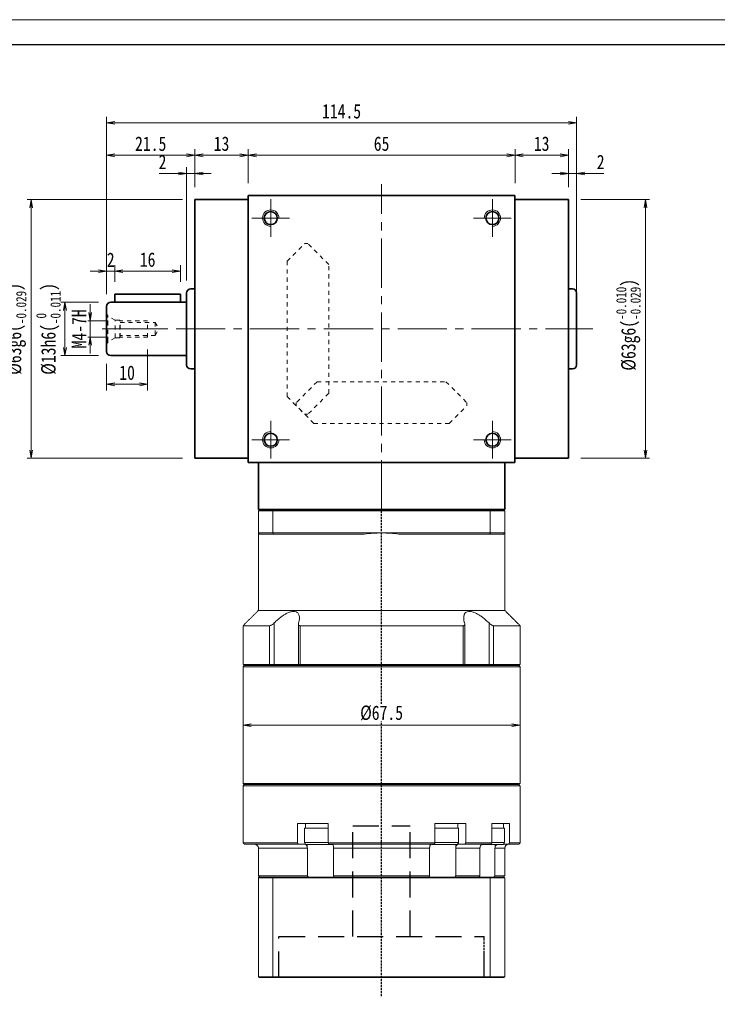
# Model space of a CAD drawing. Header units: millimetres. Extents: x -28 to 487, y -30 to 333.
# Tile 3 of 7: x 60 to 229, y 93 to 333. Entities that reach past the tile are written whole.
import ezdxf

# ---------------------------------------------------------------- set-up
doc = ezdxf.new("R2010")
doc.units = ezdxf.units.MM
for name, pattern in [('DASHED', [0.75, 0.5, -0.25]), ('DASHED2', [9.525, 6.35, -3.175]), ('点画线', [18, 12, -2, 2, -2]), ('虚线', [2, 1, -1])]:
    doc.linetypes.add(name, pattern=pattern)
doc.layers.add('4虚线层', color=6, linetype='DASHED2')
for name, color, linetype, lineweight in [('EB0_1', 7, 'Continuous', 35), ('中心线层', 1, '点画线', 18), ('图框_外框线', 7, 'Continuous', 18), ('尺寸线层', 3, 'Continuous', 18), ('粗实线层', 7, 'Continuous', 35), ('虚线层_1', 6, '虚线', 18)]:
    doc.layers.add(name, color=color, linetype=linetype, lineweight=lineweight)
doc.styles.add('宋体', font='SimSun.ttf', dxfattribs={"width": 0.8})
doc.dimstyles.new('A水平标注$0', dxfattribs={"dimtxt": 3.5, "dimasz": 2, "dimexe": 1.5, "dimexo": 3, "dimgap": 1.1, "dimtad": 1, "dimtoh": 1, "dimdec": 4, "dimdsep": 46, "dimtxsty": '宋体', "dimblk": 'OPEN', "dimcen": 3, "dimclrd": 3, "dimclre": 3, "dimclrt": 6, "dimadec": 0, "dimazin": 0, "dimtm": 1e-09, "dimtfac": 1, "dimtdec": 4, "dimtix": 1, "dimtmove": 0, "dimatfit": 3, "dimldrblk": 'OPEN', "dimfxl": 0, "dimlwd": 13, "dimlwe": 13, "dimarcsym": 0})
doc.dimstyles.new('D直径标注φ25', dxfattribs={"dimtxt": 3.5, "dimasz": 2, "dimexe": 1, "dimexo": 3, "dimtad": 1, "dimtoh": 1, "dimdec": 1, "dimdsep": 46, "dimtxsty": '宋体', "dimblk": 'OPEN', "dimcen": 3, "dimclrd": 3, "dimclre": 3, "dimclrt": 130, "dimadec": 0, "dimazin": 0, "dimtm": 1e-09, "dimtfac": 1, "dimtdec": 1, "dimtmove": 0, "dimatfit": 0, "dimldrblk": 'OPEN', "dimfxl": 0, "dimlwd": 13, "dimlwe": 13, "dimarcsym": 0})
doc.dimstyles.new('螺孔(M8-7H)', dxfattribs={"dimtxt": 3.5, "dimasz": 2, "dimexe": 1.25, "dimexo": 3, "dimtad": 1, "dimtoh": 1, "dimdec": 4, "dimdsep": 46, "dimtxsty": '宋体', "dimblk": 'OPEN', "dimcen": 3, "dimclrd": 3, "dimclre": 3, "dimclrt": 2, "dimadec": 0, "dimazin": 0, "dimtm": 1e-09, "dimtfac": 1, "dimtdec": 4, "dimtmove": 0, "dimatfit": 3, "dimldrblk": 'OPEN', "dimfxl": 0, "dimlwd": 9, "dimlwe": 9, "dimarcsym": 0})

# ---------------------------------------------------------------- blocks, each defined once
blk = doc.blocks.new('2432g_1')
at = {"layer": '中心线层', "linetype": '点画线', "lineweight": 18}
blk.add_line((13.97, 0), (-1.08, 0), dxfattribs=at)
at = {"layer": '虚线层_1', "linetype": '虚线', "lineweight": 18}
for p, q in [((0, -3.7), (0, 3.7)), ((0, 3.7), (0.29, 3.19)), ((2.1, 2.15), (0.29, 3.19)), ((0.29, -3.19), (0.29, 3.19)), ((3.2, 2.15), (2.1, 2.15)), ((2.1, -2.15), (2.1, 2.15)), ((3.35, 2), (3.2, 2.15)), ((3.2, -2.15), (3.2, 2.15)), ((10, 2), (3.35, 2)), ((3.35, -2), (3.35, 2)), ((3.35, 1.6), (11.85, 1.6)), ((10, -2), (10, 2)), ((11.85, 1.6), (11.85, -1.6)), ((11.85, 1.6), (12.77, 0)), ((11.85, -1.6), (12.77, 0)), ((2.1, -2.15), (0.29, -3.19)), ((3.2, -2.15), (2.1, -2.15)), ((3.35, -2), (3.2, -2.15)), ((11.85, -1.6), (3.35, -1.6)), ((10, -2), (3.35, -2)), ((0, -3.7), (0.29, -3.19))]:
    blk.add_line(p, q, dxfattribs=at)
blk = doc.blocks.new('_Open')
at = {"color": 0, "linetype": 'ByBlock', "lineweight": -2}
for p, q in [((-1, 0.17), (0, 0)), ((-1, -0.17), (0, 0)), ((0, 0), (-1, 0))]:
    blk.add_line(p, q, dxfattribs=at)
blk = doc.blocks.new('*D10')
at = {"layer": 'Defpoints', "color": 0, "transparency": 16777216}
for p in [(84.02, 259.28), (76.65, 255.28), (84.02, 255.28)]:
    blk.add_point(p, dxfattribs=at)
at = {"layer": '尺寸线层', "color": 3, "lineweight": 9, "transparency": 16777216}
for p, q in [((76.65, 261.28), (76.65, 263.28)), ((81.02, 259.28), (75.4, 259.28)), ((76.65, 259.28), (76.65, 255.28)), ((81.02, 255.28), (75.4, 255.28)), ((76.65, 253.28), (76.65, 251.28))]:
    blk.add_line(p, q, dxfattribs=at)
at = {"layer": '尺寸线层', "color": 3, "lineweight": 9, "transparency": 16777216, "xscale": 2, "yscale": 2, "zscale": 2}
for p, rotation in [((76.65, 259.28), 270), ((76.65, 255.28), 90)]:
    blk.add_blockref('_Open', p, dxfattribs=dict(at, rotation=rotation))
at = {"layer": '尺寸线层', "color": 2, "transparency": 16777216, "insert": (73.95, 257.28), "char_height": 3.5, "attachment_point": 5, "rotation": 90, "style": '宋体', "bg_fill": 3, "box_fill_scale": 1.1, "bg_fill_color": 257, "bg_fill_transparency": 0}
blk.add_mtext('M4-7H', dxfattribs=at)
blk = doc.blocks.new('*D11')
at = {"layer": 'Defpoints', "color": 0, "transparency": 16777216}
for p in [(90.67, 255.28), (80.67, 251.78), (90.67, 243.78)]:
    blk.add_point(p, dxfattribs=at)
at = {"layer": '尺寸线层', "color": 3, "lineweight": 13, "transparency": 16777216}
for p, q in [((90.67, 252.28), (90.67, 242.28)), ((80.67, 248.78), (80.67, 242.28)), ((82.67, 243.78), (88.67, 243.78))]:
    blk.add_line(p, q, dxfattribs=at)
at = {"layer": '尺寸线层', "color": 3, "lineweight": 13, "transparency": 16777216, "xscale": 2, "yscale": 2, "zscale": 2, "rotation": 180}
blk.add_blockref('_Open', (80.67, 243.78), dxfattribs=at)
at = {"layer": '尺寸线层', "color": 3, "lineweight": 13, "transparency": 16777216, "xscale": 2, "yscale": 2, "zscale": 2}
blk.add_blockref('_Open', (90.67, 243.78), dxfattribs=at)
at = {"layer": '尺寸线层', "color": 6, "transparency": 16777216, "insert": (85.67, 246.59), "char_height": 3.5, "attachment_point": 5, "style": '宋体', "bg_fill": 3, "box_fill_scale": 1.1, "bg_fill_color": 257, "bg_fill_transparency": 0}
blk.add_mtext('10', dxfattribs=at)
blk = doc.blocks.new('*D12')
at = {"layer": 'Defpoints', "color": 0, "transparency": 16777216}
for p in [(81.67, 263.78), (81.67, 250.78)]:
    blk.add_point(p, dxfattribs=at)
at = {"layer": '尺寸线层', "color": 3, "lineweight": 13, "transparency": 16777216}
for p, q in [((78.67, 263.78), (69.54, 263.78)), ((70.54, 261.78), (70.54, 252.78)), ((78.67, 250.78), (69.54, 250.78))]:
    blk.add_line(p, q, dxfattribs=at)
at = {"layer": '尺寸线层', "color": 3, "lineweight": 13, "transparency": 16777216, "xscale": 2, "yscale": 2, "zscale": 2}
for p, rotation in [((70.54, 263.78), 90), ((70.54, 250.78), 270)]:
    blk.add_blockref('_Open', p, dxfattribs=dict(at, rotation=rotation))
at = {"layer": '尺寸线层', "color": 130, "transparency": 16777216, "insert": (66.49, 257.28), "char_height": 3.5, "attachment_point": 5, "rotation": 90, "style": '宋体', "bg_fill": 3, "box_fill_scale": 1.1, "bg_fill_color": 257, "bg_fill_transparency": 0}
blk.add_mtext('{\\A1;\\A1;%%C13h6({\\H0.707107x;\\S 0^ -0.011;})}', dxfattribs=at)
at = {"layer": 'Defpoints', "color": 0, "transparency": 16777216}
blk.add_point((70.54, 250.78), dxfattribs=at)
blk = doc.blocks.new('*D13')
at = {"layer": 'Defpoints', "color": 0, "transparency": 16777216}
for p in [(62.3, 288.78), (102.17, 288.78), (102.17, 225.78)]:
    blk.add_point(p, dxfattribs=at)
at = {"layer": '尺寸线层', "color": 3, "lineweight": 13, "transparency": 16777216}
for p, q in [((99.17, 288.78), (61.3, 288.78)), ((62.3, 227.78), (62.3, 286.78)), ((99.17, 225.78), (61.3, 225.78))]:
    blk.add_line(p, q, dxfattribs=at)
at = {"layer": '尺寸线层', "color": 3, "lineweight": 13, "transparency": 16777216, "xscale": 2, "yscale": 2, "zscale": 2}
for p, rotation in [((62.3, 288.78), 90), ((62.3, 225.78), 270)]:
    blk.add_blockref('_Open', p, dxfattribs=dict(at, rotation=rotation))
at = {"layer": '尺寸线层', "color": 130, "transparency": 16777216, "insert": (58.13, 257.28), "char_height": 3.5, "attachment_point": 5, "rotation": 90, "style": '宋体', "bg_fill": 3, "box_fill_scale": 1.1, "bg_fill_color": 257, "bg_fill_transparency": 0}
blk.add_mtext('{\\A1;\\A1;%%C63g6({\\H0.707107x;\\S-0.010^ -0.029;})}', dxfattribs=at)
blk = doc.blocks.new('*D14')
at = {"layer": 'Defpoints', "color": 0, "transparency": 16777216}
for p in [(80.67, 271.32), (82.67, 265.78), (80.67, 262.78)]:
    blk.add_point(p, dxfattribs=at)
at = {"layer": '尺寸线层', "color": 3, "lineweight": 13, "transparency": 16777216}
for p, q in [((78.67, 271.32), (76.67, 271.32)), ((80.67, 265.78), (80.67, 272.82)), ((82.67, 271.32), (80.67, 271.32)), ((82.67, 268.78), (82.67, 272.82)), ((84.67, 271.32), (86.67, 271.32))]:
    blk.add_line(p, q, dxfattribs=at)
at = {"layer": '尺寸线层', "color": 3, "lineweight": 13, "transparency": 16777216, "xscale": 2, "yscale": 2, "zscale": 2}
blk.add_blockref('_Open', (80.67, 271.32), dxfattribs=at)
at = {"layer": '尺寸线层', "color": 3, "lineweight": 13, "transparency": 16777216, "xscale": 2, "yscale": 2, "zscale": 2, "rotation": 180}
blk.add_blockref('_Open', (82.67, 271.32), dxfattribs=at)
at = {"layer": '尺寸线层', "color": 6, "transparency": 16777216, "insert": (81.67, 274.12), "char_height": 3.5, "attachment_point": 5, "style": '宋体', "bg_fill": 3, "box_fill_scale": 1.1, "bg_fill_color": 257, "bg_fill_transparency": 0}
blk.add_mtext('2', dxfattribs=at)
blk = doc.blocks.new('*D15')
at = {"layer": 'Defpoints', "color": 0, "transparency": 16777216}
for p in [(98.67, 271.32), (82.67, 265.78), (98.67, 265.78)]:
    blk.add_point(p, dxfattribs=at)
at = {"layer": '尺寸线层', "color": 3, "lineweight": 13, "transparency": 16777216}
for p, q in [((82.67, 268.78), (82.67, 272.82)), ((84.67, 271.32), (96.67, 271.32)), ((98.67, 268.78), (98.67, 272.82))]:
    blk.add_line(p, q, dxfattribs=at)
at = {"layer": '尺寸线层', "color": 3, "lineweight": 13, "transparency": 16777216, "xscale": 2, "yscale": 2, "zscale": 2, "rotation": 180}
blk.add_blockref('_Open', (82.67, 271.32), dxfattribs=at)
at = {"layer": '尺寸线层', "color": 3, "lineweight": 13, "transparency": 16777216, "xscale": 2, "yscale": 2, "zscale": 2}
blk.add_blockref('_Open', (98.67, 271.32), dxfattribs=at)
at = {"layer": '尺寸线层', "color": 6, "transparency": 16777216, "insert": (90.67, 274.14), "char_height": 3.5, "attachment_point": 5, "style": '宋体', "bg_fill": 3, "box_fill_scale": 1.1, "bg_fill_color": 257, "bg_fill_transparency": 0}
blk.add_mtext('16', dxfattribs=at)
blk = doc.blocks.new('*D16')
at = {"layer": 'Defpoints', "color": 0, "transparency": 16777216}
for p in [(193.17, 288.78), (211.96, 288.78), (193.17, 225.78)]:
    blk.add_point(p, dxfattribs=at)
at = {"layer": '尺寸线层', "color": 3, "lineweight": 13, "transparency": 16777216}
for p, q in [((196.17, 288.78), (212.96, 288.78)), ((211.96, 227.78), (211.96, 286.78)), ((196.17, 225.78), (212.96, 225.78))]:
    blk.add_line(p, q, dxfattribs=at)
at = {"layer": '尺寸线层', "color": 3, "lineweight": 13, "transparency": 16777216, "xscale": 2, "yscale": 2, "zscale": 2}
for p, rotation in [((211.96, 288.78), 90), ((211.96, 225.78), 270)]:
    blk.add_blockref('_Open', p, dxfattribs=dict(at, rotation=rotation))
at = {"layer": '尺寸线层', "color": 130, "transparency": 16777216, "insert": (207.79, 258.28), "char_height": 3.5, "attachment_point": 5, "rotation": 90, "style": '宋体', "bg_fill": 3, "box_fill_scale": 1.1, "bg_fill_color": 257, "bg_fill_transparency": 0}
blk.add_mtext('{\\A1;\\A1;%%C63g6({\\H0.707107x;\\S-0.010^ -0.029;})}', dxfattribs=at)
blk = doc.blocks.new('*D17')
at = {"layer": 'Defpoints', "color": 0, "transparency": 16777216}
for p in [(180.17, 299.56), (115.17, 289.78), (180.17, 289.78)]:
    blk.add_point(p, dxfattribs=at)
at = {"layer": '尺寸线层', "color": 3, "lineweight": 13, "transparency": 16777216}
for p, q in [((115.17, 292.78), (115.17, 301.06)), ((180.17, 292.78), (180.17, 301.06)), ((117.17, 299.56), (178.17, 299.56))]:
    blk.add_line(p, q, dxfattribs=at)
at = {"layer": '尺寸线层', "color": 3, "lineweight": 13, "transparency": 16777216, "xscale": 2, "yscale": 2, "zscale": 2, "rotation": 180}
blk.add_blockref('_Open', (115.17, 299.56), dxfattribs=at)
at = {"layer": '尺寸线层', "color": 3, "lineweight": 13, "transparency": 16777216, "xscale": 2, "yscale": 2, "zscale": 2}
blk.add_blockref('_Open', (180.17, 299.56), dxfattribs=at)
at = {"layer": '尺寸线层', "color": 6, "transparency": 16777216, "insert": (147.67, 302.37), "char_height": 3.5, "attachment_point": 5, "style": '宋体', "bg_fill": 3, "box_fill_scale": 1.1, "bg_fill_color": 257, "bg_fill_transparency": 0}
blk.add_mtext('65', dxfattribs=at)
blk = doc.blocks.new('*D18')
at = {"layer": 'Defpoints', "color": 0, "transparency": 16777216}
for p in [(102.17, 299.56), (102.17, 288.78), (115.17, 289.78)]:
    blk.add_point(p, dxfattribs=at)
at = {"layer": '尺寸线层', "color": 3, "lineweight": 13, "transparency": 16777216}
for p, q in [((102.17, 291.78), (102.17, 301.06)), ((115.17, 292.78), (115.17, 301.06)), ((113.17, 299.56), (104.17, 299.56))]:
    blk.add_line(p, q, dxfattribs=at)
at = {"layer": '尺寸线层', "color": 3, "lineweight": 13, "transparency": 16777216, "xscale": 2, "yscale": 2, "zscale": 2, "rotation": 180}
blk.add_blockref('_Open', (102.17, 299.56), dxfattribs=at)
at = {"layer": '尺寸线层', "color": 3, "lineweight": 13, "transparency": 16777216, "xscale": 2, "yscale": 2, "zscale": 2}
blk.add_blockref('_Open', (115.17, 299.56), dxfattribs=at)
at = {"layer": '尺寸线层', "color": 6, "transparency": 16777216, "insert": (108.67, 302.37), "char_height": 3.5, "attachment_point": 5, "style": '宋体', "bg_fill": 3, "box_fill_scale": 1.1, "bg_fill_color": 257, "bg_fill_transparency": 0}
blk.add_mtext('13', dxfattribs=at)
blk = doc.blocks.new('*D19')
at = {"layer": 'Defpoints', "color": 0, "transparency": 16777216}
for p in [(100.17, 295.15), (102.17, 288.78), (100.17, 266.03)]:
    blk.add_point(p, dxfattribs=at)
at = {"layer": '尺寸线层', "color": 3, "lineweight": 13, "transparency": 16777216}
for p, q in [((93.52, 295.15), (96.17, 295.15)), ((96.17, 295.15), (98.17, 295.15)), ((100.17, 269.03), (100.17, 296.65)), ((102.17, 295.15), (100.17, 295.15)), ((102.17, 291.78), (102.17, 296.65)), ((104.17, 295.15), (106.17, 295.15))]:
    blk.add_line(p, q, dxfattribs=at)
at = {"layer": '尺寸线层', "color": 3, "lineweight": 13, "transparency": 16777216, "xscale": 2, "yscale": 2, "zscale": 2}
blk.add_blockref('_Open', (100.17, 295.15), dxfattribs=at)
at = {"layer": '尺寸线层', "color": 3, "lineweight": 13, "transparency": 16777216, "xscale": 2, "yscale": 2, "zscale": 2, "rotation": 180}
blk.add_blockref('_Open', (102.17, 295.15), dxfattribs=at)
at = {"layer": '尺寸线层', "color": 6, "transparency": 16777216, "insert": (94.29, 297.94), "char_height": 3.5, "attachment_point": 5, "style": '宋体', "bg_fill": 3, "box_fill_scale": 1.1, "bg_fill_color": 257, "bg_fill_transparency": 0}
blk.add_mtext('2', dxfattribs=at)
blk = doc.blocks.new('*D20')
at = {"layer": 'Defpoints', "color": 0, "transparency": 16777216}
for p in [(80.67, 299.56), (102.17, 288.78), (80.67, 262.78)]:
    blk.add_point(p, dxfattribs=at)
at = {"layer": '尺寸线层', "color": 3, "lineweight": 13, "transparency": 16777216}
for p, q in [((80.67, 265.78), (80.67, 301.06)), ((102.17, 291.78), (102.17, 301.06)), ((100.17, 299.56), (82.67, 299.56))]:
    blk.add_line(p, q, dxfattribs=at)
at = {"layer": '尺寸线层', "color": 3, "lineweight": 13, "transparency": 16777216, "xscale": 2, "yscale": 2, "zscale": 2, "rotation": 180}
blk.add_blockref('_Open', (80.67, 299.56), dxfattribs=at)
at = {"layer": '尺寸线层', "color": 3, "lineweight": 13, "transparency": 16777216, "xscale": 2, "yscale": 2, "zscale": 2}
blk.add_blockref('_Open', (102.17, 299.56), dxfattribs=at)
at = {"layer": '尺寸线层', "color": 6, "transparency": 16777216, "insert": (91.42, 302.36), "char_height": 3.5, "attachment_point": 5, "style": '宋体', "bg_fill": 3, "box_fill_scale": 1.1, "bg_fill_color": 257, "bg_fill_transparency": 0}
blk.add_mtext('21.5', dxfattribs=at)
blk = doc.blocks.new('*D21')
at = {"layer": 'Defpoints', "color": 0, "transparency": 16777216}
for p in [(193.17, 299.56), (180.17, 289.78), (193.17, 288.78)]:
    blk.add_point(p, dxfattribs=at)
at = {"layer": '尺寸线层', "color": 3, "lineweight": 13, "transparency": 16777216}
for p, q in [((180.17, 292.78), (180.17, 301.06)), ((193.17, 291.78), (193.17, 301.06)), ((182.17, 299.56), (191.17, 299.56))]:
    blk.add_line(p, q, dxfattribs=at)
at = {"layer": '尺寸线层', "color": 3, "lineweight": 13, "transparency": 16777216, "xscale": 2, "yscale": 2, "zscale": 2, "rotation": 180}
blk.add_blockref('_Open', (180.17, 299.56), dxfattribs=at)
at = {"layer": '尺寸线层', "color": 3, "lineweight": 13, "transparency": 16777216, "xscale": 2, "yscale": 2, "zscale": 2}
blk.add_blockref('_Open', (193.17, 299.56), dxfattribs=at)
at = {"layer": '尺寸线层', "color": 6, "transparency": 16777216, "insert": (186.67, 302.37), "char_height": 3.5, "attachment_point": 5, "style": '宋体', "bg_fill": 3, "box_fill_scale": 1.1, "bg_fill_color": 257, "bg_fill_transparency": 0}
blk.add_mtext('13', dxfattribs=at)
blk = doc.blocks.new('*D22')
at = {"layer": 'Defpoints', "color": 0, "transparency": 16777216}
for p in [(195.17, 295.15), (193.17, 288.78), (195.17, 266.03)]:
    blk.add_point(p, dxfattribs=at)
at = {"layer": '尺寸线层', "color": 3, "lineweight": 13, "transparency": 16777216}
for p, q in [((191.17, 295.15), (189.17, 295.15)), ((193.17, 291.78), (193.17, 296.65)), ((193.17, 295.15), (195.17, 295.15)), ((195.17, 269.03), (195.17, 296.65)), ((199.17, 295.15), (197.17, 295.15)), ((201.82, 295.15), (199.17, 295.15))]:
    blk.add_line(p, q, dxfattribs=at)
at = {"layer": '尺寸线层', "color": 3, "lineweight": 13, "transparency": 16777216, "xscale": 2, "yscale": 2, "zscale": 2}
blk.add_blockref('_Open', (193.17, 295.15), dxfattribs=at)
at = {"layer": '尺寸线层', "color": 3, "lineweight": 13, "transparency": 16777216, "xscale": 2, "yscale": 2, "zscale": 2, "rotation": 180}
blk.add_blockref('_Open', (195.17, 295.15), dxfattribs=at)
at = {"layer": '尺寸线层', "color": 6, "transparency": 16777216, "insert": (201.04, 297.94), "char_height": 3.5, "attachment_point": 5, "style": '宋体', "bg_fill": 3, "box_fill_scale": 1.1, "bg_fill_color": 257, "bg_fill_transparency": 0}
blk.add_mtext('2', dxfattribs=at)
blk = doc.blocks.new('*D23')
at = {"layer": 'Defpoints', "color": 0, "transparency": 16777216}
for p in [(80.67, 307.47), (80.67, 262.78), (195.17, 262.78)]:
    blk.add_point(p, dxfattribs=at)
at = {"layer": '尺寸线层', "color": 3, "lineweight": 13, "transparency": 16777216}
for p, q in [((80.67, 265.78), (80.67, 308.97)), ((193.17, 307.47), (82.67, 307.47)), ((195.17, 265.78), (195.17, 308.97))]:
    blk.add_line(p, q, dxfattribs=at)
at = {"layer": '尺寸线层', "color": 3, "lineweight": 13, "transparency": 16777216, "xscale": 2, "yscale": 2, "zscale": 2, "rotation": 180}
blk.add_blockref('_Open', (80.67, 307.47), dxfattribs=at)
at = {"layer": '尺寸线层', "color": 3, "lineweight": 13, "transparency": 16777216, "xscale": 2, "yscale": 2, "zscale": 2}
blk.add_blockref('_Open', (195.17, 307.47), dxfattribs=at)
at = {"layer": '尺寸线层', "color": 6, "transparency": 16777216, "insert": (137.92, 310.27), "char_height": 3.5, "attachment_point": 5, "style": '宋体', "bg_fill": 3, "box_fill_scale": 1.1, "bg_fill_color": 257, "bg_fill_transparency": 0}
blk.add_mtext('114.5', dxfattribs=at)
blk = doc.blocks.new('*D41')
at = {"layer": 'Defpoints', "color": 0, "transparency": 16777216}
for p in [(113.92, 160.78), (113.92, 160.78), (181.42, 160.78)]:
    blk.add_point(p, dxfattribs=at)
at = {"layer": '尺寸线层', "color": 3, "lineweight": 13, "transparency": 16777216}
for p, q in [((113.92, 163.78), (113.92, 162.28)), ((181.42, 163.78), (181.42, 162.28)), ((179.42, 160.78), (115.92, 160.78))]:
    blk.add_line(p, q, dxfattribs=at)
at = {"layer": '尺寸线层', "color": 3, "lineweight": 13, "transparency": 16777216, "xscale": 2, "yscale": 2, "zscale": 2, "rotation": 180}
blk.add_blockref('_Open', (113.92, 160.78), dxfattribs=at)
at = {"layer": '尺寸线层', "color": 3, "lineweight": 13, "transparency": 16777216, "xscale": 2, "yscale": 2, "zscale": 2}
blk.add_blockref('_Open', (181.42, 160.78), dxfattribs=at)
at = {"layer": '尺寸线层', "color": 6, "transparency": 16777216, "insert": (147.67, 163.71), "char_height": 3.5, "attachment_point": 5, "style": '宋体', "bg_fill": 3, "box_fill_scale": 1.1, "bg_fill_color": 257, "bg_fill_transparency": 0}
blk.add_mtext('%%c67.5', dxfattribs=at)

msp = doc.modelspace()

# ---------------------------------------------------------------- linework, layer by layer
at = {"color": 7, "linetype": 'Continuous', "lineweight": 15}
for p, q in [((117.66757, 212.97576), (121.21006, 212.97576)), ((117.66757, 212.97576), (117.66757, 207.57576)), ((121.32369, 213.27576), (117.96757, 213.27576)), ((121.21006, 212.97576), (174.12509, 212.97576)), ((121.21006, 207.57576), (121.21006, 212.97576)), ((174.01145, 213.27576), (121.32369, 213.27576)), ((177.36757, 213.27576), (174.01145, 213.27576)), ((174.12509, 212.97576), (174.12509, 207.57576)), ((174.12509, 212.97576), (177.66757, 212.97576)), ((177.66757, 207.57576), (177.66757, 212.97576)), ((121.21006, 207.57576), (117.66757, 207.57576)), ((117.96757, 207.27576), (121.32369, 207.27576)), ((147.66757, 207.57576), (121.21006, 207.57576)), ((121.32369, 207.27576), (143.43555, 207.27576)), ((174.12509, 207.57576), (147.66757, 207.57576)), ((151.89959, 207.27576), (174.01145, 207.27576)), ((174.01145, 207.27576), (177.36757, 207.27576)), ((177.66757, 207.57576), (174.12509, 207.57576)), ((177.66757, 188.72576), (117.66757, 188.72576)), ((120.3757, 184.97576), (113.91757, 184.97576)), ((120.3757, 184.97576), (120.3757, 175.57576)), ((121.48599, 175.57576), (121.48599, 185.6452)), ((167.52245, 184.97576), (127.8127, 184.97576)), ((127.8127, 175.57576), (127.8127, 184.97576)), ((167.52245, 184.97576), (167.52245, 175.57576)), ((173.84915, 185.6452), (173.84915, 175.57576)), ((181.41757, 184.97576), (174.95945, 184.97576)), ((174.95945, 175.57576), (174.95945, 184.97576)), ((120.3757, 175.57576), (113.91757, 175.57576)), ((147.66757, 175.27576), (114.21757, 175.27576)), ((114.21757, 175.27576), (120.61829, 175.27576)), ((121.48599, 175.57576), (120.3757, 175.57576)), ((120.61829, 175.27576), (120.3757, 175.57576)), ((121.3955, 175.27576), (121.48599, 175.57576)), ((127.40099, 175.57576), (121.48599, 175.57576)), ((127.8127, 175.57576), (127.40099, 175.57576)), ((167.52245, 175.57576), (127.8127, 175.57576)), ((127.98919, 175.27576), (127.8127, 175.57576)), ((127.98919, 175.27576), (167.34596, 175.27576)), ((181.11757, 175.27576), (147.66757, 175.27576)), ((167.52245, 175.57576), (167.34596, 175.27576)), ((167.93415, 175.57576), (167.52245, 175.57576)), ((173.84915, 175.57576), (167.93415, 175.57576)), ((173.84915, 175.57576), (173.93964, 175.27576)), ((174.95945, 175.57576), (173.84915, 175.57576)), ((174.95945, 175.57576), (174.71685, 175.27576)), ((174.71685, 175.27576), (181.11757, 175.27576)), ((181.41757, 175.57576), (174.95945, 175.57576)), ((113.91757, 174.97576), (147.66757, 174.97576)), ((147.66757, 174.97576), (181.41757, 174.97576)), ((181.41757, 146.57576), (113.91757, 146.57576)), ((113.91757, 145.97576), (147.66757, 145.97576)), ((114.21757, 146.27576), (181.11757, 146.27576)), ((147.66757, 146.27576), (114.21757, 146.27576)), ((181.11757, 146.27576), (147.66757, 146.27576)), ((147.66757, 145.97576), (181.41757, 145.97576)), ((127.18078, 136.77576), (127.18078, 132.07576)), ((127.18078, 136.77576), (130.27393, 136.77576)), ((131.31658, 136.77576), (130.27393, 136.77576)), ((131.31658, 136.77576), (134.6835, 136.77576)), ((134.6835, 132.07576), (134.6835, 136.77576)), ((160.65165, 136.77576), (160.65165, 132.07576)), ((160.65165, 136.77576), (164.01857, 136.77576)), ((165.06121, 136.77576), (164.01857, 136.77576)), ((165.06121, 136.77576), (168.15436, 136.77576)), ((168.15436, 132.07576), (168.15436, 136.77576)), ((174.48835, 136.77576), (174.48835, 132.07576)), ((174.48835, 136.77576), (176.59029, 136.77576)), ((177.19227, 136.77576), (176.59029, 136.77576)), ((177.19227, 136.77576), (178.82004, 136.77576)), ((178.82004, 132.07576), (178.82004, 136.77576)), ((132.41757, 135.67576), (128.91757, 135.67576)), ((134.6835, 135.67576), (132.41757, 135.67576)), ((165.94866, 135.67576), (160.65165, 135.67576)), ((166.41757, 135.67576), (165.94866, 135.67576)), ((177.58135, 135.67576), (174.48835, 135.67576)), ((127.18078, 132.07576), (113.91757, 132.07576)), ((132.41757, 132.17576), (128.91757, 132.17576)), ((134.6835, 132.17576), (132.41757, 132.17576)), ((160.65165, 132.07576), (134.6835, 132.07576)), ((165.94866, 132.17576), (160.65165, 132.17576)), ((166.41757, 132.17576), (165.94866, 132.17576)), ((174.48835, 132.07576), (168.15436, 132.07576)), ((177.58135, 132.17576), (174.48835, 132.17576)), ((181.41757, 132.07576), (178.82004, 132.07576)), ((114.21757, 131.77576), (127.37382, 131.77576)), ((117.66757, 130.77576), (129.59471, 130.77576)), ((127.37382, 131.77576), (128.95047, 131.77576)), ((129.41757, 131.67576), (132.41757, 131.67576)), ((129.54491, 131.67576), (129.54491, 131.15914)), ((129.59471, 130.77576), (129.59471, 124.07576)), ((132.41757, 131.67576), (135.41757, 131.67576)), ((134.78621, 131.77576), (160.54893, 131.77576)), ((135.96687, 130.77576), (159.36828, 130.77576)), ((135.96687, 124.07576), (135.96687, 130.77576)), ((159.36828, 130.77576), (159.36828, 124.07576)), ((159.91757, 131.67576), (165.51565, 131.67576)), ((165.51565, 131.67576), (165.91757, 131.67576)), ((165.74043, 124.07576), (165.74043, 130.77576)), ((165.74043, 130.77576), (171.61275, 130.77576)), ((165.79024, 131.67576), (165.79024, 131.15914)), ((166.38467, 131.77576), (167.96132, 131.77576)), ((167.96132, 131.77576), (174.25829, 131.77576)), ((171.61275, 130.77576), (171.61275, 124.07576)), ((172.02633, 131.67576), (177.08135, 131.67576)), ((175.29172, 124.07576), (175.29172, 130.77576)), ((175.29172, 130.77576), (177.66757, 130.77576)), ((175.36392, 131.67576), (175.36392, 131.15914)), ((177.38135, 131.77576), (178.53783, 131.77576)), ((178.53783, 131.77576), (181.11757, 131.77576)), ((129.59471, 124.07576), (117.66757, 124.07576)), ((117.66757, 123.57576), (121.21006, 123.57576)), ((117.66757, 123.57576), (117.66757, 99.47576)), ((121.28576, 123.77576), (117.86757, 123.77576)), ((121.21006, 123.57576), (121.21006, 99.47576)), ((121.21006, 123.57576), (174.12509, 123.57576)), ((174.04938, 123.77576), (121.28576, 123.77576)), ((159.36828, 124.07576), (135.96687, 124.07576)), ((171.61275, 124.07576), (165.74043, 124.07576)), ((177.46757, 123.77576), (174.04938, 123.77576)), ((174.12509, 123.57576), (177.66757, 123.57576)), ((174.12509, 123.57576), (174.12509, 99.47576)), ((177.66757, 124.07576), (175.29172, 124.07576)), ((177.66757, 123.57576), (177.66757, 99.47576)), ((121.21006, 99.47576), (117.66757, 99.47576)), ((117.86757, 99.27576), (121.28576, 99.27576)), ((174.12509, 99.47576), (121.21006, 99.47576)), ((121.28576, 99.27576), (174.04938, 99.27576)), ((174.04938, 99.27576), (177.46757, 99.27576)), ((177.66757, 99.47576), (174.12509, 99.47576))]:
    msp.add_line(p, q, dxfattribs=at)
at = {"color": 1, "linetype": 'DASHED'}
for p, q in [((147.66757, 94.72406), (147.66757, 213.27576)), ((172.66757, 99.27576), (172.66757, 109.27576)), ((172.66757, 99.27576), (172.66757, 109.27576))]:
    msp.add_line(p, q, dxfattribs=at)
at = {"color": 7, "linetype": 'Continuous', "lineweight": 15}
for centre, radius, start, end in [((147.66757, 177.57576), 30, 90, 98.1096145), ((147.66757, 177.57576), 30, 81.8903855, 90), ((129.41757, 132.17576), 0.5, 180, 270), ((165.91757, 132.17576), 0.5, 270, 0), ((177.08135, 132.17576), 0.5, 270, 0), ((116.66757, 130.77576), 1, 0, 90), ((135.41757, 132.17576), 0.5, 270, 302.4574441), ((159.91757, 132.17576), 0.5, 241.6040712, 270), ((178.66757, 130.77576), 1, 90, 180)]:
    msp.add_arc(centre, radius, start, end, dxfattribs=at)
for points in [[(117.66757, 212.97576), (117.96757, 213.27576)], [(121.21006, 212.97576), (121.32369, 213.27576)], [(174.12509, 212.97576), (174.01145, 213.27576)], [(177.36757, 213.27576), (177.66757, 212.97576)], [(117.66757, 188.72576), (117.66757, 207.57576)], [(117.66757, 207.57576), (117.96757, 207.27576)], [(121.21006, 207.57576), (121.32369, 207.27576)], [(174.01145, 207.27576), (174.12509, 207.57576)], [(177.36757, 207.27576), (177.66757, 207.57576)], [(177.66757, 207.57576), (177.66757, 188.72576)], [(113.91757, 184.97576), (117.66757, 188.72576)], [(177.66757, 188.72576), (181.41757, 184.97576)], [(113.91757, 175.57576), (113.91757, 184.97576)], [(127.40099, 175.57576), (127.40099, 185.38089)], [(167.93415, 185.38045), (167.93415, 175.57576)], [(181.41757, 184.97576), (181.41757, 175.57576)], [(114.21757, 175.27576), (113.91757, 175.57576)], [(113.91757, 174.97576), (114.21757, 175.27576)], [(127.70099, 175.27576), (127.40099, 175.57576)], [(167.93415, 175.57576), (167.63415, 175.27576)], [(181.41757, 175.57576), (181.11757, 175.27576)], [(181.11757, 175.27576), (181.41757, 174.97576)], [(113.91757, 146.57576), (113.91757, 174.97576)], [(181.41757, 174.97576), (181.41757, 146.57576)], [(114.21757, 146.27576), (113.91757, 146.57576)], [(181.41757, 146.57576), (181.11757, 146.27576)], [(113.91757, 145.97576), (114.21757, 146.27576)], [(113.91757, 132.07576), (113.91757, 145.97576)], [(181.11757, 146.27576), (181.41757, 145.97576)], [(181.41757, 145.97576), (181.41757, 132.07576)], [(129.11757, 135.67576), (129.11757, 136.77576)], [(166.21757, 136.77576), (166.21757, 135.67576)], [(177.38135, 136.77576), (177.38135, 135.67576)], [(128.91757, 132.17576), (128.91757, 135.67576)], [(166.41757, 135.67576), (166.41757, 132.17576)], [(177.58135, 135.67576), (177.58135, 132.17576)], [(114.21757, 131.77576), (113.91757, 132.07576)], [(127.37382, 131.77576), (127.18078, 132.07576)], [(134.6835, 132.07576), (134.78621, 131.77576)], [(160.54893, 131.77576), (160.65165, 132.07576)], [(168.15436, 132.07576), (167.96132, 131.77576)], [(174.25829, 131.77576), (174.48835, 132.07576)], [(178.82004, 132.07576), (178.53783, 131.77576)], [(181.41757, 132.07576), (181.11757, 131.77576)], [(117.66757, 124.07576), (117.66757, 130.77576)], [(129.54491, 131.15914), (129.59471, 130.77576)], [(135.96687, 130.77576), (135.94142, 131.15914)], [(159.39372, 131.15914), (159.36828, 130.77576)], [(165.74043, 130.77576), (165.79024, 131.15914)], [(171.67089, 131.15914), (171.61275, 130.77576)], [(175.29172, 130.77576), (175.36392, 131.15914)], [(177.66757, 130.77576), (177.66757, 124.07576)], [(117.96757, 123.77576), (117.66757, 124.07576)], [(117.66757, 123.57576), (117.86757, 123.77576)], [(121.21006, 123.57576), (121.28576, 123.77576)], [(129.80245, 123.77576), (129.59471, 124.07576)], [(135.96687, 124.07576), (136.05273, 123.77576)], [(159.28241, 123.77576), (159.36828, 124.07576)], [(165.74043, 124.07576), (165.53269, 123.77576)], [(171.39366, 123.77576), (171.61275, 124.07576)], [(174.12509, 123.57576), (174.04938, 123.77576)], [(175.29172, 124.07576), (175.00227, 123.77576)], [(177.66757, 124.07576), (177.36757, 123.77576)], [(177.46757, 123.77576), (177.66757, 123.57576)], [(117.86757, 99.27576), (117.66757, 99.47576)], [(121.28576, 99.27576), (121.21006, 99.47576)], [(174.04938, 99.27576), (174.12509, 99.47576)], [(177.66757, 99.47576), (177.46757, 99.27576)]]:
    msp.add_open_spline(points, degree=1, dxfattribs=at)
for points, knots in [([(127.44757, 185.6452), (127.5339, 185.96989), (127.67475, 186.4997), (127.67496, 187.16947), (127.57545, 187.63479), (127.38236, 187.99504), (127.0698, 188.30864), (126.52547, 188.51535), (125.69702, 188.44598), (124.86339, 188.14035), (124.11792, 187.74297), (123.36303, 187.25403), (122.54587, 186.62479), (121.90046, 186.04905), (121.55951, 185.71683), (121.48599, 185.6452)], [0, 0, 0, 0, 1.111823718, 1.814206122, 2.515660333, 3.044836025, 3.573294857, 4.429537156, 5.288250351, 6.104434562, 6.713373, 7.323286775, 8.207714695, 9.093503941, 9.336985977, 9.336985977, 9.336985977, 9.336985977]), ([(173.84915, 185.6452), (173.50517, 185.96989), (172.94388, 186.4997), (172.08451, 187.16947), (171.39638, 187.63479), (170.75403, 187.99504), (170.05398, 188.30864), (169.25712, 188.51535), (168.51317, 188.44598), (168.05461, 188.14035), (167.80346, 187.74297), (167.66426, 187.25403), (167.6543, 186.62479), (167.76331, 186.04905), (167.86553, 185.71683), (167.88757, 185.6452)], [0, 0, 0, 0, 1.111860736, 1.814266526, 2.515744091, 3.044937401, 3.573413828, 4.429684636, 5.288426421, 6.104637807, 6.713596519, 7.323530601, 8.207987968, 9.093806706, 9.337296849, 9.337296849, 9.337296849, 9.337296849]), ([(121.48599, 185.6452), (121.36208, 185.53122), (121.14894, 185.33519), (120.82601, 185.1244), (120.56498, 184.99964), (120.43835, 184.98366), (120.3757, 184.97576)], [0, 0, 0, 0, 0.461690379, 0.794104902, 1.059065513, 1.318521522, 1.318521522, 1.318521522, 1.318521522]), ([(127.8127, 184.97576), (127.77796, 184.97742), (127.70728, 184.98079), (127.61869, 185.00744), (127.54454, 185.04813), (127.48, 185.10796), (127.43032, 185.19046), (127.39904, 185.31009), (127.39816, 185.46179), (127.43094, 185.58345), (127.44757, 185.6452)], [0, 0, 0, 0, 0.0845501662, 0.1720244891, 0.2564971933, 0.3430793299, 0.4605833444, 0.5814376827, 0.7507540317, 0.9252792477, 0.9252792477, 0.9252792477, 0.9252792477]), ([(167.88757, 185.6452), (167.90307, 185.58854), (167.93444, 185.47387), (167.9374, 185.32923), (167.91213, 185.21038), (167.8679, 185.12478), (167.80488, 185.0583), (167.72889, 185.01233), (167.63521, 184.98167), (167.56049, 184.97775), (167.52245, 184.97576)], [0, 0, 0, 0, 0.1600222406, 0.3238934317, 0.4391565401, 0.5570675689, 0.6488337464, 0.7429943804, 0.8324760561, 0.925298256, 0.925298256, 0.925298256, 0.925298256]), ([(174.95945, 184.97576), (174.9007, 184.98276), (174.78348, 184.99674), (174.53383, 185.1106), (174.20459, 185.31949), (173.98112, 185.52427), (173.84915, 185.6452)], [0, 0, 0, 0, 0.244975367, 0.488865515, 0.828599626, 1.318556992, 1.318556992, 1.318556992, 1.318556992]), ([(128.95047, 131.77576), (128.9751, 131.77441), (129.07185, 131.76909), (129.23753, 131.69159), (129.41633, 131.49307), (129.50784, 131.29198), (129.54071, 131.17416), (129.54491, 131.15914)], [0, 0, 0, 0, 0.0898846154, 0.3530449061, 0.6161572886, 0.8790264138, 0.9174460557, 0.9174460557, 0.9174460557, 0.9174460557]), ([(135.94142, 131.15914), (135.92319, 131.25867), (135.88671, 131.45787), (135.79306, 131.66706), (135.70141, 131.76466), (135.64409, 131.773), (135.62513, 131.77576)], [0, 0, 0, 0, 0.2094481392, 0.4192300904, 0.6292069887, 0.7329719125, 0.7329719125, 0.7329719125, 0.7329719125]), ([(159.71002, 131.77576), (159.69691, 131.77441), (159.64543, 131.76909), (159.55728, 131.69159), (159.46214, 131.49307), (159.41345, 131.29198), (159.39596, 131.17416), (159.39372, 131.15914)], [0, 0, 0, 0, 0.0718302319, 0.2821316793, 0.4923948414, 0.7024636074, 0.7331662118, 0.7331662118, 0.7331662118, 0.7331662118]), ([(165.79024, 131.15914), (165.82448, 131.25863), (165.89303, 131.4578), (166.06899, 131.667), (166.24125, 131.76465), (166.34901, 131.773), (166.38467, 131.77576)], [0, 0, 0, 0, 0.2619701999, 0.5244550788, 0.7871838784, 0.9171158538, 0.9171158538, 0.9171158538, 0.9171158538]), ([(172.37931, 131.77576), (172.34996, 131.77441), (172.23466, 131.76909), (172.03722, 131.69159), (171.82413, 131.49307), (171.71507, 131.29198), (171.67589, 131.17416), (171.67089, 131.15914)], [0, 0, 0, 0, 0.098305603, 0.386120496, 0.673882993, 0.961379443, 1.003398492, 1.003398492, 1.003398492, 1.003398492]), ([(175.36392, 131.15914), (175.41456, 131.2569), (175.51592, 131.45258), (175.69985, 131.6268), (175.82219, 131.66832), (175.84412, 131.67576)], [0, 0, 0, 0, 0.3267769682, 0.6540747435, 0.7255650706, 0.7255650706, 0.7255650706, 0.7255650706])]:
    msp.add_open_spline(points, degree=3, knots=knots, dxfattribs=at)
at = {"layer": '4虚线层', "color": 6}
for p, q in [((140.66757, 136.27576), (154.66757, 136.27576)), ((140.66757, 109.27576), (140.66757, 136.27576)), ((154.66757, 109.27576), (154.66757, 136.27576)), ((122.66757, 109.27576), (172.66757, 109.27576)), ((122.66757, 99.27576), (122.66757, 109.27576)), ((172.66757, 99.27576), (172.66757, 109.27576))]:
    msp.add_line(p, q, dxfattribs=at)
at = {"layer": 'EB0_1'}
msp.add_line((177.66757, 213.27576), (117.66757, 213.27576), dxfattribs=at)
at = {"layer": '中心线层'}
for p, q in [((147.66757, 213.27576), (147.66757, 292.54802)), ((120.66757, 279.67576), (120.66757, 288.87576)), ((174.66757, 288.87576), (174.66757, 279.67576)), ((116.06757, 284.27576), (125.26757, 284.27576)), ((170.06757, 284.27576), (179.26757, 284.27576)), ((79.59257, 257.27576), (199.11897, 257.27576)), ((120.66757, 225.67576), (120.66757, 234.87576)), ((174.66757, 234.87576), (174.66757, 225.67576)), ((125.26757, 230.27576), (116.06757, 230.27576)), ((179.26757, 230.27576), (170.06757, 230.27576))]:
    msp.add_line(p, q, dxfattribs=at)
at = {"layer": '粗实线层'}
for p, q in [((115.16757, 288.77576), (102.16757, 288.77576)), ((102.16757, 288.77576), (102.16757, 225.77576)), ((115.16757, 289.77576), (180.16757, 289.77576)), ((115.16757, 224.77576), (115.16757, 289.77576)), ((180.16757, 224.77576), (180.16757, 289.77576)), ((180.16757, 288.77576), (193.16757, 288.77576)), ((193.16757, 288.77576), (193.16757, 225.77576)), ((101.16757, 267.02576), (102.16757, 267.02576)), ((193.16757, 267.02576), (194.16757, 267.02576)), ((82.66757, 263.77576), (82.66757, 265.77576)), ((82.66757, 265.77576), (98.66757, 265.77576)), ((98.66757, 265.77576), (98.66757, 263.77576)), ((100.16757, 266.02576), (100.16757, 248.52576)), ((195.16757, 266.02576), (195.16757, 248.52576)), ((80.66757, 262.77576), (80.66757, 251.77576)), ((100.16757, 263.77576), (81.66757, 263.77576)), ((100.16757, 250.77576), (81.66757, 250.77576)), ((101.16757, 247.52576), (102.16757, 247.52576)), ((193.16757, 247.52576), (194.16757, 247.52576)), ((115.16757, 225.77576), (102.16757, 225.77576)), ((180.16757, 225.77576), (193.16757, 225.77576)), ((115.16757, 224.77576), (180.16757, 224.77576)), ((117.66757, 213.27576), (117.66757, 224.77576)), ((177.66757, 213.27576), (177.66757, 224.77576))]:
    msp.add_line(p, q, dxfattribs=at)
for centre in [(120.66757, 284.27576), (174.66757, 284.27576), (120.66757, 230.27576), (174.66757, 230.27576)]:
    msp.add_circle(centre, 1.6, dxfattribs=at)
at = {"layer": '粗实线层', "lineweight": 18}
for centre, start, end in [((120.66757, 284.27576), 0, 270), ((174.66757, 284.27576), 270, 180), ((120.66757, 230.27576), 90, 360), ((174.66757, 230.27576), 180, 90)]:
    msp.add_arc(centre, 2, start, end, dxfattribs=at)
at = {"layer": '粗实线层'}
for centre, start, end in [((101.16757, 266.02576), 90, 180), ((194.16757, 266.02576), 0, 90), ((81.66757, 262.77576), 90, 180), ((81.66757, 251.77576), 180, 270), ((101.16757, 248.52576), 180, 270), ((194.16757, 248.52576), 270, 0)]:
    msp.add_arc(centre, 1, start, end, dxfattribs=at)
at = {"layer": '虚线层_1', "linetype": '虚线', "lineweight": 18}
for p, q in [((124.66757, 273.77576), (128.93757, 278.04576)), ((128.93757, 278.04576), (129.726, 278.04576)), ((134.80757, 272.96419), (129.726, 278.04576)), ((124.66757, 240.77576), (124.66757, 273.77576)), ((134.80757, 241.58733), (134.80757, 272.96419)), ((131.97915, 244.41576), (126.89757, 239.33419)), ((131.97915, 244.41576), (163.356, 244.41576)), ((163.356, 244.41576), (168.43757, 239.33419)), ((124.66757, 240.77576), (128.93757, 236.50576)), ((134.80757, 241.58733), (129.726, 236.50576)), ((126.89757, 238.54576), (126.89757, 239.33419)), ((131.16757, 234.27576), (126.89757, 238.54576)), ((164.16757, 234.27576), (168.43757, 238.54576)), ((168.43757, 238.54576), (168.43757, 239.33419)), ((128.93757, 236.50576), (129.726, 236.50576)), ((131.16757, 234.27576), (164.16757, 234.27576))]:
    msp.add_line(p, q, dxfattribs=at)

# ---------------------------------------------------------------- block references
at = {"layer": '粗实线层'}
msp.add_blockref('2432g_1', (80.66757, 257.27576), dxfattribs=at)

# ---------------------------------------------------------------- next in the draw order: dimensions: what is measured, and where the dimension line sits
at = {"layer": '尺寸线层'}
dim = msp.add_linear_dim(base=(180.16757, 299.5605), p1=(115.16757, 289.77576), p2=(180.16757, 289.77576), dimstyle='A水平标注$0', override={"dimblk": 'Open', "dimtfill": 1, "dimtfillclr": 256}, dxfattribs=at)
dim.commit()
dim.dimension.update_dxf_attribs({"geometry": '*D17', "text_midpoint": (147.66757, 302.37139)})
dim = msp.add_linear_dim(base=(211.95723, 288.77576), p1=(193.16757, 225.77576), p2=(193.16757, 288.77576), angle=90, text='{\\A1;\\A1;%%C63g6({\\H0.707107x;\\S-0.010^ -0.029;})}', dimstyle='D直径标注φ25', override={"dimgap": 1, "dimpost": 'φ<>', "dimtp": -0.01, "dimtm": 0.029, "dimtdec": 3, "dimtzin": 8}, dxfattribs=at)
dim.commit()
dim.dimension.update_dxf_attribs({"geometry": '*D16', "text_midpoint": (211.95723, 258.27576), "dimtype": 160})
dim = msp.add_linear_dim(base=(76.64519, 255.27576), p1=(84.01757, 259.27576), p2=(84.01757, 255.27576), angle=270, dimstyle='螺孔(M8-7H)', override={"dimgap": 1, "dimpost": 'M<>-7H'}, dxfattribs=at)
dim.commit()
dim.dimension.update_dxf_attribs({"geometry": '*D10', "text_midpoint": (76.64519, 257.27576), "dimtype": 160})

# ---------------------------------------------------------------- next in the draw order: dimensions: what is measured, and where the dimension line sits
dim = msp.add_linear_dim(base=(193.16757, 299.5605), p1=(180.16757, 289.77576), p2=(193.16757, 288.77576), angle=0, dimstyle='A水平标注$0', override={"dimblk": 'Open', "dimtfill": 1, "dimtfillclr": 256}, dxfattribs=at)
dim.commit()
dim.dimension.update_dxf_attribs({"geometry": '*D21', "text_midpoint": (186.66757, 302.37139)})
dim = msp.add_linear_dim(base=(90.66757, 243.77516), p1=(80.66757, 251.77576), p2=(90.66757, 255.27576), dimstyle='A水平标注$0', override={"dimblk": 'Open', "dimtfill": 1, "dimtfillclr": 256}, dxfattribs=at)
dim.commit()
dim.dimension.update_dxf_attribs({"geometry": '*D11', "text_midpoint": (85.66757, 246.58605)})

# ---------------------------------------------------------------- next in the draw order: dimensions: what is measured, and where the dimension line sits
dim = msp.add_linear_dim(base=(195.16757, 295.14889), p1=(193.16757, 288.77576), p2=(195.16757, 266.02576), dimstyle='A水平标注$0', override={"dimblk": 'Open', "dimtfill": 1, "dimtfillclr": 256}, dxfattribs=at)
dim.commit()
dim.dimension.update_dxf_attribs({"geometry": '*D22', "text_midpoint": (201.04187, 295.14889), "dimtype": 160})
dim = msp.add_linear_dim(base=(70.53769, 250.77576), p1=(81.66757, 263.77576), p2=(81.66757, 250.77576), angle=270, text='{\\A1;\\A1;%%C13h6({\\H0.707107x;\\S 0^ -0.011;})}', dimstyle='D直径标注φ25', override={"dimgap": 1, "dimpost": 'φ<>', "dimtp": 0, "dimtm": 0.011, "dimtdec": 3, "dimtzin": 8}, dxfattribs=at)
dim.commit()
dim.dimension.update_dxf_attribs({"geometry": '*D12', "text_midpoint": (70.53769, 257.27576), "dimtype": 160})

# ---------------------------------------------------------------- next in the draw order: dimensions: what is measured, and where the dimension line sits
dim = msp.add_linear_dim(base=(62.29822, 288.77576), p1=(102.16757, 225.77576), p2=(102.16757, 288.77576), angle=90, text='{\\A1;\\A1;%%C63g6({\\H0.707107x;\\S-0.010^ -0.029;})}', dimstyle='D直径标注φ25', override={"dimgap": 1, "dimpost": 'φ<>', "dimtp": -0.01, "dimtm": 0.029, "dimtdec": 3, "dimtzin": 8}, dxfattribs=at)
dim.commit()
dim.dimension.update_dxf_attribs({"geometry": '*D13', "text_midpoint": (58.13377, 257.27576)})

# ---------------------------------------------------------------- next in the draw order: dimensions: what is measured, and where the dimension line sits
for base, p1, p2, picture, middle in [((102.16757, 299.5605), (115.16757, 289.77576), (102.16757, 288.77576), '*D18', (108.66757, 302.37139)), ((80.66757, 271.32419), (82.66757, 265.77576), (80.66757, 262.77576), '*D14', (81.66757, 274.11553))]:
    dim = msp.add_linear_dim(base=base, p1=p1, p2=p2, dimstyle='A水平标注$0', override={"dimblk": 'Open', "dimtfill": 1, "dimtfillclr": 256}, dxfattribs=at)
    dim.commit()
    dim.dimension.update_dxf_attribs({"geometry": picture, "text_midpoint": middle})

# ---------------------------------------------------------------- next in the draw order: dimensions: what is measured, and where the dimension line sits
dim = msp.add_linear_dim(base=(98.66757, 271.32419), p1=(82.66757, 265.77576), p2=(98.66757, 265.77576), dimstyle='A水平标注$0', override={"dimblk": 'Open', "dimtfill": 1, "dimtfillclr": 256}, dxfattribs=at)
dim.commit()
dim.dimension.update_dxf_attribs({"geometry": '*D15', "text_midpoint": (90.66757, 274.13508)})

# ---------------------------------------------------------------- next in the draw order: dimensions: what is measured, and where the dimension line sits
dim = msp.add_linear_dim(base=(100.16757, 295.14889), p1=(102.16757, 288.77576), p2=(100.16757, 266.02576), dimstyle='A水平标注$0', override={"dimblk": 'Open', "dimtfill": 1, "dimtfillclr": 256}, dxfattribs=at)
dim.commit()
dim.dimension.update_dxf_attribs({"geometry": '*D19', "text_midpoint": (94.29327, 295.14889), "dimtype": 160})

# ---------------------------------------------------------------- next in the draw order: dimensions: what is measured, and where the dimension line sits
dim = msp.add_linear_dim(base=(80.66757, 299.5605), p1=(102.16757, 288.77576), p2=(80.66757, 262.77576), dimstyle='A水平标注$0', override={"dimblk": 'Open', "dimtfill": 1, "dimtfillclr": 256}, dxfattribs=at)
dim.commit()
dim.dimension.update_dxf_attribs({"geometry": '*D20', "text_midpoint": (91.41757, 302.36162)})

# ---------------------------------------------------------------- next in the draw order: dimensions: what is measured, and where the dimension line sits
dim = msp.add_linear_dim(base=(80.66757, 307.47309), p1=(195.16757, 262.77576), p2=(80.66757, 262.77576), dimstyle='A水平标注$0', override={"dimblk": 'Open', "dimtfill": 1, "dimtfillclr": 256}, dxfattribs=at)
dim.commit()
dim.dimension.update_dxf_attribs({"geometry": '*D23', "text_midpoint": (137.91757, 310.27421)})

# ---------------------------------------------------------------- next in the draw order: linework, layer by layer
at = {"layer": '图框_外框线', "color": 3}
msp.add_lwpolyline([(-25.83151, -30.08197), (487.04466, -30.08197), (487.04466, 332.59475), (-25.83151, 332.59475)], close=True, dxfattribs=at)
at = {"layer": '图框_外框线', "color": 3, "lineweight": 25}
msp.add_lwpolyline([(4.69683, -23.9763), (480.93899, -23.9763), (480.93899, 326.48908), (4.69683, 326.48908)], close=True, dxfattribs=at)

# ---------------------------------------------------------------- next in the draw order: dimensions: what is measured, and where the dimension line sits
at = {"layer": '尺寸线层'}
dim = msp.add_linear_dim(base=(113.91757, 160.77576), p1=(181.41757, 160.77576), p2=(113.91757, 160.77576), text='%%c<>', dimstyle='A水平标注$0', override={"dimblk": 'Open', "dimtfill": 1, "dimtfillclr": 256}, dxfattribs=at)
dim.commit()
dim.dimension.update_dxf_attribs({"geometry": '*D41', "text_midpoint": (147.66757, 163.71444)})

doc.saveas('drawing.dxf')
